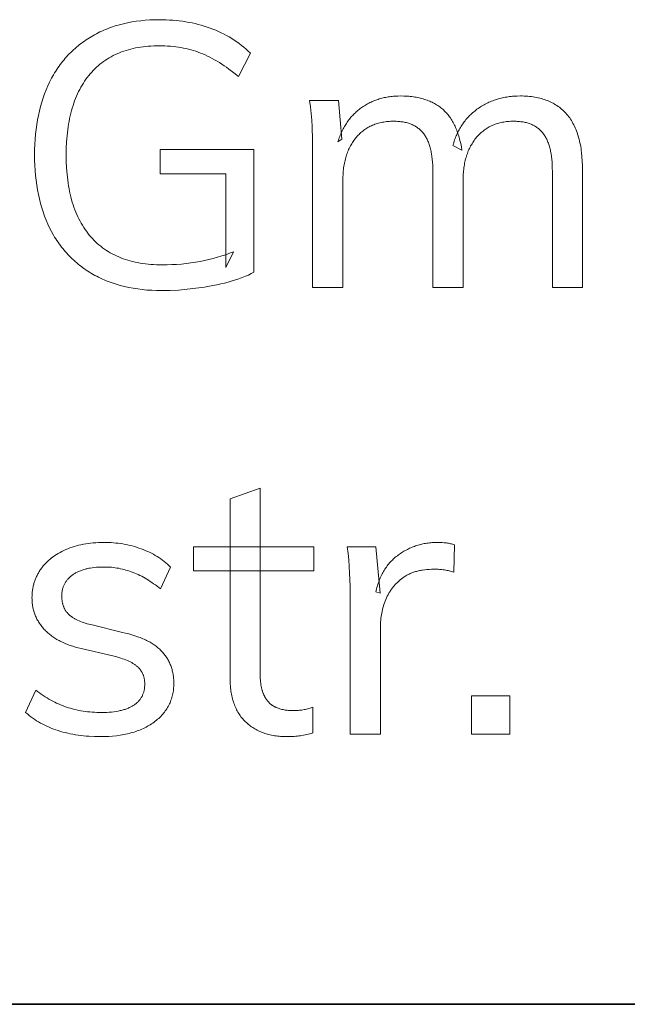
# Model space of a CAD drawing. Header units: millimetres. Extents: x -2637 to -1637, y 678 to 1678.
# Tile 121 of 256: x -1802 to -1789, y 727 to 747. Entities that reach past the tile are written whole.
import ezdxf

# ---------------------------------------------------------------- set-up
doc = ezdxf.new("R2010")
doc.units = ezdxf.units.MM
doc.layers.add('Make2D$B.SHOW mini', color=7, linetype='Continuous', true_color=0x000000)

msp = doc.modelspace()

# ---------------------------------------------------------------- linework, layer by layer
at = {"layer": 'Make2D$B.SHOW mini', "lineweight": 0}
for points in [[(-1798.703, 741.915), (-1798.805, 741.916), (-1798.904, 741.92), (-1799.002, 741.926), (-1799.098, 741.936), (-1799.192, 741.947), (-1799.284, 741.961), (-1799.374, 741.978), (-1799.463, 741.998), (-1799.549, 742.02), (-1799.634, 742.044), (-1799.717, 742.072), (-1799.758, 742.086), (-1799.799, 742.101), (-1799.839, 742.117), (-1799.878, 742.134), (-1799.917, 742.151), (-1799.956, 742.169), (-1799.994, 742.188), (-1800.032, 742.207), (-1800.069, 742.227), (-1800.106, 742.247), (-1800.142, 742.268), (-1800.178, 742.29), (-1800.213, 742.312), (-1800.247, 742.335), (-1800.281, 742.358), (-1800.315, 742.382), (-1800.348, 742.407), (-1800.381, 742.432), (-1800.413, 742.457), (-1800.444, 742.483), (-1800.475, 742.51), (-1800.505, 742.537), (-1800.535, 742.565), (-1800.564, 742.594), (-1800.593, 742.623), (-1800.621, 742.652), (-1800.649, 742.682), (-1800.676, 742.713), (-1800.703, 742.744), (-1800.729, 742.776), (-1800.755, 742.809), (-1800.78, 742.842), (-1800.804, 742.875), (-1800.828, 742.909), (-1800.851, 742.944), (-1800.874, 742.979), (-1800.897, 743.015), (-1800.919, 743.051), (-1800.961, 743.126), (-1801.001, 743.202), (-1801.038, 743.281), (-1801.073, 743.362), (-1801.105, 743.445), (-1801.135, 743.53), (-1801.163, 743.617), (-1801.188, 743.706), (-1801.211, 743.797), (-1801.232, 743.89), (-1801.25, 743.985), (-1801.266, 744.082), (-1801.279, 744.18), (-1801.29, 744.281), (-1801.298, 744.384), (-1801.305, 744.489), (-1801.308, 744.596), (-1801.309, 744.705), (-1801.308, 744.813), (-1801.305, 744.918), (-1801.298, 745.022), (-1801.29, 745.125), (-1801.279, 745.225), (-1801.266, 745.323), (-1801.25, 745.419), (-1801.232, 745.514), (-1801.211, 745.606), (-1801.188, 745.697), (-1801.163, 745.785), (-1801.135, 745.872), (-1801.105, 745.957), (-1801.073, 746.04), (-1801.038, 746.12), (-1801.001, 746.199), (-1800.961, 746.276), (-1800.919, 746.35), (-1800.897, 746.386), (-1800.875, 746.422), (-1800.852, 746.457), (-1800.829, 746.492), (-1800.805, 746.526), (-1800.781, 746.559), (-1800.756, 746.592), (-1800.73, 746.625), (-1800.704, 746.656), (-1800.678, 746.687), (-1800.651, 746.718), (-1800.624, 746.748), (-1800.596, 746.777), (-1800.567, 746.806), (-1800.538, 746.835), (-1800.509, 746.862), (-1800.479, 746.89), (-1800.448, 746.916), (-1800.417, 746.942), (-1800.385, 746.968), (-1800.353, 746.993), (-1800.32, 747.017), (-1800.287, 747.041), (-1800.253, 747.064), (-1800.219, 747.087), (-1800.184, 747.109), (-1800.149, 747.13), (-1800.113, 747.151), (-1800.077, 747.171), (-1800.04, 747.191), (-1800.003, 747.21), (-1799.966, 747.228), (-1799.928, 747.246), (-1799.89, 747.262), (-1799.851, 747.279), (-1799.812, 747.295), (-1799.772, 747.31), (-1799.732, 747.324), (-1799.651, 747.351), (-1799.568, 747.375), (-1799.484, 747.397), (-1799.398, 747.416), (-1799.31, 747.433), (-1799.221, 747.447), (-1799.13, 747.459), (-1799.037, 747.468), (-1798.943, 747.474), (-1798.847, 747.478), (-1798.749, 747.48), (-1798.679, 747.479), (-1798.609, 747.477), (-1798.54, 747.473), (-1798.471, 747.469), (-1798.404, 747.463), (-1798.337, 747.455), (-1798.271, 747.446), (-1798.205, 747.436), (-1798.14, 747.425), (-1798.076, 747.412), (-1798.012, 747.398), (-1797.95, 747.383), (-1797.887, 747.366), (-1797.826, 747.348), (-1797.765, 747.329), (-1797.705, 747.308), (-1797.646, 747.286), (-1797.588, 747.262), (-1797.531, 747.237), (-1797.475, 747.211), (-1797.419, 747.183), (-1797.365, 747.154), (-1797.312, 747.124), (-1797.26, 747.092), (-1797.208, 747.059), (-1797.158, 747.025), (-1797.109, 746.989), (-1797.06, 746.952), (-1797.013, 746.914), (-1796.966, 746.874), (-1796.921, 746.833), (-1796.876, 746.791), (-1796.876, 746.791), (-1797.121, 746.31), (-1797.22, 746.391), (-1797.319, 746.466), (-1797.368, 746.501), (-1797.417, 746.535), (-1797.466, 746.568), (-1797.514, 746.599), (-1797.563, 746.629), (-1797.612, 746.657), (-1797.66, 746.683), (-1797.708, 746.709), (-1797.757, 746.732), (-1797.805, 746.755), (-1797.853, 746.775), (-1797.901, 746.795), (-1797.949, 746.813), (-1797.998, 746.83), (-1798.047, 746.846), (-1798.097, 746.86), (-1798.148, 746.874), (-1798.199, 746.886), (-1798.251, 746.897), (-1798.304, 746.907), (-1798.357, 746.915), (-1798.411, 746.923), (-1798.466, 746.929), (-1798.521, 746.935), (-1798.577, 746.939), (-1798.634, 746.942), (-1798.691, 746.943), (-1798.749, 746.944), (-1798.806, 746.943), (-1798.863, 746.942), (-1798.919, 746.939), (-1798.974, 746.935), (-1799.028, 746.93), (-1799.081, 746.924), (-1799.133, 746.916), (-1799.185, 746.908), (-1799.235, 746.898), (-1799.285, 746.888), (-1799.334, 746.876), (-1799.382, 746.863), (-1799.429, 746.849), (-1799.476, 746.834), (-1799.521, 746.817), (-1799.566, 746.8), (-1799.61, 746.781), (-1799.653, 746.762), (-1799.695, 746.741), (-1799.736, 746.719), (-1799.777, 746.696), (-1799.816, 746.671), (-1799.855, 746.646), (-1799.893, 746.62), (-1799.93, 746.592), (-1799.966, 746.563), (-1800.002, 746.533), (-1800.036, 746.502), (-1800.07, 746.47), (-1800.103, 746.437), (-1800.135, 746.403), (-1800.166, 746.367), (-1800.197, 746.331), (-1800.226, 746.293), (-1800.254, 746.255), (-1800.282, 746.215), (-1800.308, 746.175), (-1800.334, 746.133), (-1800.358, 746.091), (-1800.382, 746.047), (-1800.405, 746.003), (-1800.426, 745.957), (-1800.447, 745.911), (-1800.467, 745.863), (-1800.486, 745.815), (-1800.504, 745.765), (-1800.52, 745.715), (-1800.536, 745.663), (-1800.551, 745.611), (-1800.565, 745.557), (-1800.578, 745.503), (-1800.59, 745.448), (-1800.602, 745.391), (-1800.612, 745.334), (-1800.621, 745.275), (-1800.629, 745.216), (-1800.643, 745.094), (-1800.652, 744.968), (-1800.658, 744.838), (-1800.66, 744.705), (-1800.658, 744.568), (-1800.652, 744.436), (-1800.642, 744.308), (-1800.636, 744.245), (-1800.628, 744.184), (-1800.62, 744.123), (-1800.611, 744.064), (-1800.6, 744.005), (-1800.589, 743.948), (-1800.576, 743.892), (-1800.563, 743.837), (-1800.549, 743.782), (-1800.534, 743.729), (-1800.517, 743.677), (-1800.5, 743.626), (-1800.482, 743.576), (-1800.463, 743.527), (-1800.442, 743.479), (-1800.421, 743.432), (-1800.399, 743.386), (-1800.376, 743.341), (-1800.352, 743.297), (-1800.327, 743.255), (-1800.3, 743.213), (-1800.273, 743.172), (-1800.245, 743.132), (-1800.216, 743.094), (-1800.186, 743.056), (-1800.155, 743.02), (-1800.123, 742.984), (-1800.09, 742.95), (-1800.057, 742.917), (-1800.022, 742.884), (-1799.987, 742.853), (-1799.95, 742.824), (-1799.913, 742.795), (-1799.875, 742.767), (-1799.835, 742.741), (-1799.795, 742.715), (-1799.755, 742.691), (-1799.713, 742.668), (-1799.67, 742.646), (-1799.626, 742.625), (-1799.582, 742.605), (-1799.536, 742.587), (-1799.49, 742.569), (-1799.443, 742.553), (-1799.395, 742.538), (-1799.346, 742.523), (-1799.296, 742.51), (-1799.245, 742.499), (-1799.193, 742.488), (-1799.141, 742.478), (-1799.087, 742.47), (-1799.033, 742.462), (-1798.978, 742.456), (-1798.921, 742.451), (-1798.864, 742.447), (-1798.806, 742.444), (-1798.747, 742.443), (-1798.688, 742.442), (-1798.589, 742.443), (-1798.49, 742.447), (-1798.393, 742.452), (-1798.295, 742.46), (-1798.199, 742.47), (-1798.102, 742.483), (-1798.007, 742.498), (-1797.912, 742.515), (-1797.819, 742.534), (-1797.728, 742.554), (-1797.639, 742.576), (-1797.552, 742.6), (-1797.467, 742.625), (-1797.385, 742.652), (-1797.305, 742.68), (-1797.227, 742.71), (-1797.227, 742.71), (-1797.38, 742.389), (-1797.38, 742.389), (-1797.38, 744.315), (-1797.38, 744.315), (-1798.733, 744.315), (-1798.733, 744.315), (-1798.733, 744.811), (-1798.733, 744.811), (-1796.807, 744.811), (-1796.807, 744.811), (-1796.807, 742.29), (-1796.862, 742.262), (-1796.92, 742.234), (-1796.981, 742.208), (-1797.045, 742.182), (-1797.112, 742.158), (-1797.182, 742.134), (-1797.255, 742.112), (-1797.331, 742.09), (-1797.409, 742.07), (-1797.488, 742.051), (-1797.569, 742.033), (-1797.652, 742.016), (-1797.821, 741.986), (-1797.996, 741.961), (-1798.174, 741.94), (-1798.35, 741.926), (-1798.527, 741.918)], [(-1795.6, 741.976), (-1795.6, 744.743), (-1795.603, 745.011), (-1795.611, 745.281), (-1795.619, 745.417), (-1795.629, 745.552), (-1795.643, 745.687), (-1795.661, 745.821), (-1795.661, 745.821), (-1795.072, 745.821), (-1795.072, 745.821), (-1795.003, 745.026), (-1795.079, 744.972), (-1795.061, 745.028), (-1795.052, 745.055), (-1795.042, 745.082), (-1795.032, 745.108), (-1795.021, 745.134), (-1795.01, 745.16), (-1794.998, 745.185), (-1794.986, 745.21), (-1794.974, 745.234), (-1794.961, 745.258), (-1794.948, 745.282), (-1794.935, 745.305), (-1794.921, 745.328), (-1794.906, 745.35), (-1794.892, 745.372), (-1794.877, 745.393), (-1794.861, 745.414), (-1794.845, 745.435), (-1794.829, 745.455), (-1794.812, 745.475), (-1794.795, 745.495), (-1794.777, 745.514), (-1794.76, 745.533), (-1794.741, 745.551), (-1794.722, 745.569), (-1794.703, 745.586), (-1794.684, 745.603), (-1794.664, 745.62), (-1794.644, 745.636), (-1794.623, 745.652), (-1794.602, 745.668), (-1794.559, 745.697), (-1794.537, 745.711), (-1794.515, 745.725), (-1794.493, 745.738), (-1794.47, 745.751), (-1794.447, 745.763), (-1794.424, 745.775), (-1794.401, 745.786), (-1794.377, 745.797), (-1794.354, 745.807), (-1794.33, 745.817), (-1794.305, 745.826), (-1794.281, 745.835), (-1794.256, 745.843), (-1794.231, 745.851), (-1794.205, 745.858), (-1794.18, 745.865), (-1794.154, 745.872), (-1794.128, 745.878), (-1794.102, 745.883), (-1794.075, 745.888), (-1794.048, 745.893), (-1794.021, 745.897), (-1793.994, 745.9), (-1793.966, 745.903), (-1793.938, 745.906), (-1793.91, 745.908), (-1793.853, 745.911), (-1793.796, 745.912), (-1793.727, 745.911), (-1793.66, 745.908), (-1793.627, 745.905), (-1793.595, 745.902), (-1793.564, 745.899), (-1793.532, 745.895), (-1793.502, 745.89), (-1793.471, 745.885), (-1793.442, 745.88), (-1793.412, 745.873), (-1793.384, 745.867), (-1793.355, 745.86), (-1793.327, 745.852), (-1793.3, 745.843), (-1793.273, 745.835), (-1793.247, 745.825), (-1793.221, 745.815), (-1793.195, 745.805), (-1793.171, 745.794), (-1793.146, 745.782), (-1793.122, 745.77), (-1793.099, 745.758), (-1793.076, 745.745), (-1793.053, 745.731), (-1793.031, 745.717), (-1793.009, 745.702), (-1792.988, 745.687), (-1792.968, 745.671), (-1792.947, 745.655), (-1792.928, 745.638), (-1792.909, 745.62), (-1792.89, 745.602), (-1792.872, 745.583), (-1792.854, 745.564), (-1792.837, 745.544), (-1792.82, 745.524), (-1792.803, 745.503), (-1792.787, 745.482), (-1792.772, 745.46), (-1792.756, 745.437), (-1792.742, 745.414), (-1792.727, 745.39), (-1792.714, 745.366), (-1792.7, 745.341), (-1792.687, 745.315), (-1792.675, 745.289), (-1792.663, 745.263), (-1792.651, 745.236), (-1792.64, 745.208), (-1792.629, 745.18), (-1792.619, 745.151), (-1792.609, 745.121), (-1792.599, 745.091), (-1792.59, 745.061), (-1792.582, 745.03), (-1792.574, 744.998), (-1792.559, 744.933), (-1792.545, 744.866), (-1792.534, 744.796), (-1792.718, 744.896), (-1792.71, 744.925), (-1792.702, 744.953), (-1792.693, 744.982), (-1792.684, 745.009), (-1792.674, 745.037), (-1792.663, 745.064), (-1792.653, 745.091), (-1792.641, 745.117), (-1792.63, 745.143), (-1792.617, 745.169), (-1792.605, 745.194), (-1792.592, 745.219), (-1792.578, 745.243), (-1792.564, 745.267), (-1792.549, 745.291), (-1792.534, 745.314), (-1792.518, 745.337), (-1792.502, 745.36), (-1792.485, 745.382), (-1792.468, 745.404), (-1792.451, 745.426), (-1792.433, 745.447), (-1792.414, 745.468), (-1792.395, 745.488), (-1792.376, 745.508), (-1792.356, 745.528), (-1792.335, 745.547), (-1792.314, 745.566), (-1792.293, 745.584), (-1792.271, 745.603), (-1792.248, 745.62), (-1792.225, 745.638), (-1792.202, 745.655), (-1792.178, 745.671), (-1792.154, 745.687), (-1792.13, 745.702), (-1792.106, 745.717), (-1792.081, 745.731), (-1792.056, 745.745), (-1792.03, 745.758), (-1792.005, 745.77), (-1791.979, 745.782), (-1791.953, 745.794), (-1791.926, 745.805), (-1791.899, 745.815), (-1791.872, 745.825), (-1791.845, 745.835), (-1791.817, 745.843), (-1791.789, 745.852), (-1791.761, 745.86), (-1791.732, 745.867), (-1791.703, 745.873), (-1791.674, 745.88), (-1791.645, 745.885), (-1791.615, 745.89), (-1791.585, 745.895), (-1791.555, 745.899), (-1791.524, 745.902), (-1791.493, 745.905), (-1791.462, 745.908), (-1791.399, 745.911), (-1791.334, 745.912), (-1791.295, 745.912), (-1791.256, 745.911), (-1791.218, 745.909), (-1791.181, 745.906), (-1791.144, 745.903), (-1791.107, 745.899), (-1791.072, 745.894), (-1791.037, 745.888), (-1791.002, 745.882), (-1790.969, 745.875), (-1790.935, 745.867), (-1790.903, 745.859), (-1790.871, 745.85), (-1790.839, 745.84), (-1790.809, 745.829), (-1790.778, 745.818), (-1790.749, 745.805), (-1790.72, 745.792), (-1790.692, 745.779), (-1790.664, 745.764), (-1790.637, 745.749), (-1790.61, 745.733), (-1790.584, 745.717), (-1790.559, 745.699), (-1790.534, 745.681), (-1790.51, 745.663), (-1790.487, 745.643), (-1790.464, 745.623), (-1790.442, 745.602), (-1790.42, 745.58), (-1790.399, 745.557), (-1790.379, 745.534), (-1790.359, 745.51), (-1790.34, 745.485), (-1790.321, 745.46), (-1790.304, 745.433), (-1790.286, 745.406), (-1790.27, 745.378), (-1790.254, 745.35), (-1790.238, 745.321), (-1790.224, 745.29), (-1790.21, 745.26), (-1790.196, 745.228), (-1790.183, 745.196), (-1790.171, 745.163), (-1790.159, 745.129), (-1790.148, 745.094), (-1790.138, 745.059), (-1790.128, 745.023), (-1790.119, 744.986), (-1790.111, 744.948), (-1790.103, 744.91), (-1790.096, 744.871), (-1790.089, 744.831), (-1790.083, 744.79), (-1790.078, 744.749), (-1790.069, 744.664), (-1790.063, 744.576), (-1790.059, 744.485), (-1790.058, 744.391), (-1790.058, 744.391), (-1790.058, 741.976), (-1790.058, 741.976), (-1790.677, 741.976), (-1790.677, 741.977), (-1790.677, 744.361), (-1790.678, 744.427), (-1790.68, 744.49), (-1790.684, 744.552), (-1790.689, 744.611), (-1790.696, 744.668), (-1790.704, 744.722), (-1790.709, 744.749), (-1790.714, 744.774), (-1790.719, 744.8), (-1790.725, 744.824), (-1790.731, 744.849), (-1790.738, 744.872), (-1790.744, 744.895), (-1790.752, 744.918), (-1790.759, 744.94), (-1790.767, 744.961), (-1790.776, 744.982), (-1790.784, 745.002), (-1790.793, 745.022), (-1790.803, 745.041), (-1790.813, 745.06), (-1790.823, 745.078), (-1790.834, 745.095), (-1790.845, 745.112), (-1790.856, 745.128), (-1790.868, 745.144), (-1790.88, 745.159), (-1790.893, 745.174), (-1790.906, 745.188), (-1790.919, 745.202), (-1790.933, 745.216), (-1790.948, 745.228), (-1790.962, 745.241), (-1790.978, 745.253), (-1790.993, 745.264), (-1791.009, 745.275), (-1791.026, 745.286), (-1791.043, 745.296), (-1791.06, 745.305), (-1791.078, 745.314), (-1791.096, 745.323), (-1791.115, 745.331), (-1791.134, 745.338), (-1791.154, 745.345), (-1791.174, 745.352), (-1791.194, 745.358), (-1791.215, 745.364), (-1791.236, 745.369), (-1791.258, 745.373), (-1791.28, 745.378), (-1791.302, 745.381), (-1791.325, 745.384), (-1791.349, 745.387), (-1791.373, 745.389), (-1791.397, 745.391), (-1791.422, 745.392), (-1791.447, 745.393), (-1791.472, 745.393), (-1791.502, 745.393), (-1791.532, 745.392), (-1791.561, 745.39), (-1791.589, 745.388), (-1791.618, 745.385), (-1791.646, 745.382), (-1791.673, 745.377), (-1791.7, 745.373), (-1791.727, 745.367), (-1791.753, 745.361), (-1791.779, 745.354), (-1791.805, 745.347), (-1791.83, 745.339), (-1791.855, 745.33), (-1791.879, 745.321), (-1791.903, 745.311), (-1791.927, 745.3), (-1791.95, 745.289), (-1791.973, 745.277), (-1791.995, 745.264), (-1792.017, 745.251), (-1792.039, 745.237), (-1792.06, 745.223), (-1792.081, 745.208), (-1792.101, 745.192), (-1792.121, 745.176), (-1792.141, 745.159), (-1792.16, 745.141), (-1792.179, 745.123), (-1792.197, 745.104), (-1792.215, 745.084), (-1792.233, 745.064), (-1792.25, 745.043), (-1792.266, 745.022), (-1792.282, 745), (-1792.298, 744.978), (-1792.313, 744.955), (-1792.327, 744.932), (-1792.341, 744.909), (-1792.355, 744.885), (-1792.367, 744.86), (-1792.38, 744.835), (-1792.391, 744.81), (-1792.403, 744.784), (-1792.413, 744.757), (-1792.423, 744.731), (-1792.433, 744.703), (-1792.442, 744.676), (-1792.45, 744.647), (-1792.458, 744.619), (-1792.466, 744.59), (-1792.472, 744.56), (-1792.479, 744.53), (-1792.484, 744.499), (-1792.49, 744.469), (-1792.494, 744.437), (-1792.498, 744.405), (-1792.502, 744.373), (-1792.505, 744.34), (-1792.507, 744.307), (-1792.511, 744.239), (-1792.512, 744.169), (-1792.512, 744.169), (-1792.512, 741.976), (-1792.512, 741.976), (-1793.131, 741.976), (-1793.131, 741.977), (-1793.131, 744.361), (-1793.132, 744.427), (-1793.134, 744.49), (-1793.138, 744.552), (-1793.143, 744.611), (-1793.15, 744.668), (-1793.158, 744.722), (-1793.163, 744.749), (-1793.168, 744.774), (-1793.174, 744.8), (-1793.18, 744.824), (-1793.186, 744.849), (-1793.192, 744.872), (-1793.2, 744.895), (-1793.207, 744.918), (-1793.215, 744.94), (-1793.223, 744.961), (-1793.231, 744.982), (-1793.24, 745.002), (-1793.25, 745.022), (-1793.259, 745.041), (-1793.269, 745.06), (-1793.28, 745.078), (-1793.291, 745.095), (-1793.302, 745.112), (-1793.313, 745.128), (-1793.325, 745.144), (-1793.338, 745.159), (-1793.351, 745.174), (-1793.364, 745.188), (-1793.378, 745.202), (-1793.392, 745.216), (-1793.406, 745.228), (-1793.421, 745.241), (-1793.437, 745.253), (-1793.453, 745.264), (-1793.469, 745.275), (-1793.486, 745.286), (-1793.503, 745.296), (-1793.52, 745.305), (-1793.538, 745.314), (-1793.556, 745.323), (-1793.575, 745.331), (-1793.594, 745.338), (-1793.614, 745.345), (-1793.634, 745.352), (-1793.655, 745.358), (-1793.676, 745.364), (-1793.697, 745.369), (-1793.719, 745.373), (-1793.741, 745.378), (-1793.763, 745.381), (-1793.786, 745.384), (-1793.81, 745.387), (-1793.834, 745.389), (-1793.858, 745.391), (-1793.883, 745.392), (-1793.908, 745.393), (-1793.934, 745.393), (-1793.964, 745.393), (-1793.994, 745.392), (-1794.023, 745.39), (-1794.053, 745.388), (-1794.081, 745.385), (-1794.11, 745.382), (-1794.137, 745.377), (-1794.165, 745.373), (-1794.192, 745.367), (-1794.219, 745.361), (-1794.245, 745.354), (-1794.271, 745.347), (-1794.296, 745.339), (-1794.321, 745.33), (-1794.346, 745.321), (-1794.37, 745.311), (-1794.394, 745.3), (-1794.417, 745.289), (-1794.44, 745.277), (-1794.463, 745.264), (-1794.485, 745.251), (-1794.507, 745.237), (-1794.528, 745.223), (-1794.549, 745.208), (-1794.57, 745.192), (-1794.59, 745.176), (-1794.609, 745.159), (-1794.629, 745.141), (-1794.647, 745.123), (-1794.666, 745.104), (-1794.684, 745.084), (-1794.702, 745.064), (-1794.719, 745.043), (-1794.735, 745.022), (-1794.751, 745), (-1794.767, 744.978), (-1794.782, 744.955), (-1794.796, 744.932), (-1794.81, 744.909), (-1794.823, 744.885), (-1794.836, 744.86), (-1794.849, 744.835), (-1794.86, 744.81), (-1794.871, 744.784), (-1794.882, 744.757), (-1794.892, 744.731), (-1794.902, 744.703), (-1794.911, 744.676), (-1794.919, 744.647), (-1794.927, 744.619), (-1794.934, 744.59), (-1794.941, 744.56), (-1794.947, 744.53), (-1794.953, 744.499), (-1794.958, 744.469), (-1794.963, 744.437), (-1794.967, 744.405), (-1794.971, 744.373), (-1794.974, 744.34), (-1794.976, 744.307), (-1794.979, 744.239), (-1794.981, 744.169), (-1794.981, 744.169), (-1794.981, 741.976), (-1794.981, 741.976)], [(-1795.593, 733.354), (-1795.593, 732.827), (-1795.625, 732.818), (-1795.657, 732.809), (-1795.689, 732.801), (-1795.721, 732.793), (-1795.785, 732.78), (-1795.848, 732.769), (-1795.88, 732.765), (-1795.913, 732.761), (-1795.947, 732.757), (-1795.981, 732.755), (-1796.016, 732.753), (-1796.053, 732.752), (-1796.127, 732.75), (-1796.161, 732.751), (-1796.193, 732.752), (-1796.226, 732.753), (-1796.258, 732.755), (-1796.289, 732.758), (-1796.32, 732.761), (-1796.351, 732.765), (-1796.381, 732.77), (-1796.411, 732.775), (-1796.441, 732.78), (-1796.47, 732.787), (-1796.498, 732.793), (-1796.526, 732.801), (-1796.554, 732.809), (-1796.581, 732.818), (-1796.608, 732.827), (-1796.634, 732.837), (-1796.66, 732.847), (-1796.686, 732.858), (-1796.711, 732.87), (-1796.736, 732.882), (-1796.76, 732.895), (-1796.784, 732.908), (-1796.807, 732.922), (-1796.83, 732.937), (-1796.853, 732.952), (-1796.875, 732.968), (-1796.897, 732.985), (-1796.918, 733.002), (-1796.939, 733.019), (-1796.959, 733.038), (-1796.979, 733.057), (-1796.999, 733.076), (-1797.018, 733.096), (-1797.036, 733.116), (-1797.054, 733.138), (-1797.071, 733.159), (-1797.087, 733.182), (-1797.103, 733.205), (-1797.118, 733.228), (-1797.133, 733.252), (-1797.147, 733.277), (-1797.16, 733.303), (-1797.173, 733.329), (-1797.185, 733.355), (-1797.196, 733.382), (-1797.207, 733.41), (-1797.217, 733.438), (-1797.227, 733.467), (-1797.236, 733.497), (-1797.244, 733.527), (-1797.252, 733.558), (-1797.259, 733.589), (-1797.265, 733.621), (-1797.271, 733.653), (-1797.277, 733.687), (-1797.281, 733.72), (-1797.285, 733.755), (-1797.289, 733.789), (-1797.291, 733.825), (-1797.294, 733.861), (-1797.295, 733.898), (-1797.296, 733.973), (-1797.296, 733.973), (-1797.296, 737.634), (-1797.296, 737.634), (-1796.678, 737.856), (-1796.678, 737.856), (-1796.678, 734.057), (-1796.677, 734.019), (-1796.676, 733.983), (-1796.675, 733.947), (-1796.672, 733.913), (-1796.669, 733.879), (-1796.665, 733.847), (-1796.661, 733.816), (-1796.656, 733.785), (-1796.65, 733.756), (-1796.643, 733.728), (-1796.636, 733.701), (-1796.632, 733.688), (-1796.628, 733.675), (-1796.624, 733.663), (-1796.619, 733.651), (-1796.615, 733.639), (-1796.61, 733.627), (-1796.605, 733.615), (-1796.6, 733.604), (-1796.595, 733.593), (-1796.584, 733.572), (-1796.578, 733.562), (-1796.572, 733.552), (-1796.566, 733.542), (-1796.56, 733.533), (-1796.554, 733.523), (-1796.548, 733.514), (-1796.542, 733.505), (-1796.535, 733.496), (-1796.528, 733.488), (-1796.521, 733.479), (-1796.515, 733.471), (-1796.507, 733.463), (-1796.5, 733.456), (-1796.493, 733.448), (-1796.486, 733.441), (-1796.478, 733.433), (-1796.47, 733.426), (-1796.462, 733.42), (-1796.454, 733.413), (-1796.446, 733.407), (-1796.438, 733.4), (-1796.43, 733.394), (-1796.421, 733.389), (-1796.413, 733.383), (-1796.404, 733.378), (-1796.395, 733.373), (-1796.386, 733.368), (-1796.377, 733.363), (-1796.367, 733.358), (-1796.358, 733.354), (-1796.348, 733.349), (-1796.329, 733.342), (-1796.31, 733.334), (-1796.29, 733.328), (-1796.27, 733.321), (-1796.25, 733.316), (-1796.229, 733.31), (-1796.208, 733.305), (-1796.186, 733.301), (-1796.165, 733.297), (-1796.143, 733.294), (-1796.121, 733.291), (-1796.098, 733.289), (-1796.075, 733.287), (-1796.052, 733.286), (-1796.029, 733.285), (-1796.005, 733.285), (-1795.949, 733.286), (-1795.922, 733.287), (-1795.896, 733.289), (-1795.87, 733.291), (-1795.845, 733.294), (-1795.821, 733.297), (-1795.775, 733.305), (-1795.751, 733.31), (-1795.726, 733.315), (-1795.701, 733.322), (-1795.675, 733.329), (-1795.648, 733.337)], [(-1799.956, 732.75), (-1800.076, 732.752), (-1800.193, 732.758), (-1800.25, 732.763), (-1800.306, 732.768), (-1800.362, 732.774), (-1800.416, 732.781), (-1800.47, 732.79), (-1800.523, 732.799), (-1800.576, 732.809), (-1800.627, 732.82), (-1800.678, 732.832), (-1800.728, 732.845), (-1800.777, 732.859), (-1800.826, 732.874), (-1800.874, 732.89), (-1800.92, 732.907), (-1800.967, 732.925), (-1801.012, 732.944), (-1801.056, 732.964), (-1801.1, 732.985), (-1801.143, 733.007), (-1801.185, 733.03), (-1801.226, 733.053), (-1801.267, 733.078), (-1801.307, 733.104), (-1801.345, 733.13), (-1801.384, 733.158), (-1801.421, 733.187), (-1801.457, 733.216), (-1801.493, 733.247), (-1801.493, 733.247), (-1801.286, 733.706), (-1801.248, 733.677), (-1801.209, 733.648), (-1801.171, 733.621), (-1801.132, 733.595), (-1801.093, 733.57), (-1801.054, 733.546), (-1801.015, 733.522), (-1800.976, 733.5), (-1800.936, 733.479), (-1800.896, 733.459), (-1800.857, 733.439), (-1800.817, 733.421), (-1800.776, 733.404), (-1800.736, 733.387), (-1800.696, 733.372), (-1800.655, 733.358), (-1800.614, 733.344), (-1800.573, 733.332), (-1800.531, 733.32), (-1800.488, 733.309), (-1800.445, 733.299), (-1800.402, 733.29), (-1800.357, 733.282), (-1800.312, 733.275), (-1800.267, 733.268), (-1800.221, 733.263), (-1800.174, 733.258), (-1800.127, 733.254), (-1800.08, 733.251), (-1800.031, 733.249), (-1799.983, 733.247), (-1799.933, 733.247), (-1799.88, 733.247), (-1799.828, 733.249), (-1799.777, 733.252), (-1799.729, 733.256), (-1799.682, 733.262), (-1799.636, 733.268), (-1799.592, 733.276), (-1799.55, 733.284), (-1799.53, 733.289), (-1799.51, 733.294), (-1799.49, 733.3), (-1799.471, 733.305), (-1799.452, 733.311), (-1799.434, 733.318), (-1799.416, 733.324), (-1799.398, 733.331), (-1799.381, 733.338), (-1799.364, 733.346), (-1799.348, 733.353), (-1799.332, 733.361), (-1799.317, 733.37), (-1799.302, 733.378), (-1799.287, 733.387), (-1799.273, 733.396), (-1799.259, 733.406), (-1799.245, 733.415), (-1799.232, 733.425), (-1799.219, 733.435), (-1799.207, 733.446), (-1799.196, 733.456), (-1799.184, 733.467), (-1799.173, 733.479), (-1799.163, 733.49), (-1799.153, 733.502), (-1799.144, 733.514), (-1799.135, 733.526), (-1799.126, 733.539), (-1799.118, 733.552), (-1799.11, 733.565), (-1799.103, 733.578), (-1799.096, 733.592), (-1799.09, 733.606), (-1799.084, 733.62), (-1799.078, 733.634), (-1799.073, 733.649), (-1799.069, 733.664), (-1799.064, 733.679), (-1799.061, 733.694), (-1799.057, 733.71), (-1799.055, 733.726), (-1799.052, 733.742), (-1799.05, 733.759), (-1799.049, 733.775), (-1799.048, 733.792), (-1799.047, 733.81), (-1799.047, 733.827), (-1799.047, 733.841), (-1799.047, 733.856), (-1799.048, 733.869), (-1799.049, 733.883), (-1799.05, 733.897), (-1799.052, 733.91), (-1799.054, 733.923), (-1799.056, 733.936), (-1799.059, 733.949), (-1799.062, 733.961), (-1799.065, 733.974), (-1799.068, 733.986), (-1799.072, 733.998), (-1799.076, 734.01), (-1799.08, 734.021), (-1799.085, 734.033), (-1799.09, 734.044), (-1799.095, 734.055), (-1799.1, 734.066), (-1799.106, 734.077), (-1799.112, 734.087), (-1799.119, 734.098), (-1799.126, 734.108), (-1799.133, 734.118), (-1799.14, 734.128), (-1799.148, 734.137), (-1799.155, 734.147), (-1799.164, 734.156), (-1799.172, 734.165), (-1799.181, 734.174), (-1799.19, 734.183), (-1799.2, 734.191), (-1799.209, 734.199), (-1799.22, 734.208), (-1799.23, 734.216), (-1799.241, 734.224), (-1799.252, 734.232), (-1799.264, 734.24), (-1799.276, 734.247), (-1799.289, 734.255), (-1799.301, 734.263), (-1799.315, 734.27), (-1799.342, 734.285), (-1799.372, 734.299), (-1799.402, 734.313), (-1799.435, 734.326), (-1799.468, 734.339), (-1799.504, 734.352), (-1799.541, 734.364), (-1799.579, 734.376), (-1799.619, 734.387), (-1799.704, 734.409), (-1799.704, 734.409), (-1800.354, 734.562), (-1800.413, 734.576), (-1800.471, 734.591), (-1800.527, 734.608), (-1800.581, 734.626), (-1800.634, 734.645), (-1800.684, 734.666), (-1800.709, 734.676), (-1800.733, 734.688), (-1800.757, 734.699), (-1800.781, 734.711), (-1800.804, 734.723), (-1800.827, 734.735), (-1800.849, 734.748), (-1800.871, 734.761), (-1800.892, 734.775), (-1800.913, 734.788), (-1800.934, 734.802), (-1800.954, 734.817), (-1800.973, 734.832), (-1800.993, 734.847), (-1801.012, 734.862), (-1801.03, 734.878), (-1801.048, 734.894), (-1801.066, 734.91), (-1801.083, 734.927), (-1801.099, 734.944), (-1801.116, 734.961), (-1801.131, 734.979), (-1801.146, 734.997), (-1801.161, 735.015), (-1801.175, 735.033), (-1801.189, 735.051), (-1801.202, 735.07), (-1801.215, 735.088), (-1801.227, 735.107), (-1801.238, 735.127), (-1801.249, 735.146), (-1801.26, 735.166), (-1801.27, 735.185), (-1801.279, 735.205), (-1801.288, 735.226), (-1801.297, 735.246), (-1801.305, 735.267), (-1801.312, 735.288), (-1801.319, 735.309), (-1801.326, 735.33), (-1801.331, 735.351), (-1801.337, 735.373), (-1801.342, 735.395), (-1801.346, 735.417), (-1801.35, 735.439), (-1801.353, 735.462), (-1801.356, 735.485), (-1801.358, 735.508), (-1801.36, 735.531), (-1801.362, 735.554), (-1801.362, 735.578), (-1801.363, 735.602), (-1801.362, 735.644), (-1801.361, 735.664), (-1801.36, 735.685), (-1801.358, 735.705), (-1801.356, 735.725), (-1801.354, 735.745), (-1801.351, 735.765), (-1801.348, 735.784), (-1801.345, 735.804), (-1801.341, 735.823), (-1801.337, 735.842), (-1801.332, 735.861), (-1801.327, 735.88), (-1801.322, 735.899), (-1801.317, 735.918), (-1801.311, 735.936), (-1801.304, 735.954), (-1801.298, 735.972), (-1801.291, 735.99), (-1801.284, 736.008), (-1801.276, 736.026), (-1801.268, 736.043), (-1801.259, 736.06), (-1801.251, 736.078), (-1801.242, 736.095), (-1801.232, 736.111), (-1801.222, 736.128), (-1801.212, 736.145), (-1801.202, 736.161), (-1801.191, 736.177), (-1801.18, 736.193), (-1801.168, 736.209), (-1801.156, 736.225), (-1801.144, 736.24), (-1801.131, 736.256), (-1801.119, 736.271), (-1801.105, 736.286), (-1801.092, 736.3), (-1801.078, 736.314), (-1801.065, 736.329), (-1801.05, 736.343), (-1801.036, 736.356), (-1801.021, 736.37), (-1800.991, 736.396), (-1800.959, 736.422), (-1800.927, 736.446), (-1800.893, 736.47), (-1800.858, 736.493), (-1800.822, 736.515), (-1800.785, 736.536), (-1800.747, 736.557), (-1800.707, 736.576), (-1800.666, 736.595), (-1800.625, 736.612), (-1800.583, 736.629), (-1800.539, 736.644), (-1800.495, 736.658), (-1800.45, 736.671), (-1800.404, 736.683), (-1800.356, 736.694), (-1800.308, 736.704), (-1800.259, 736.712), (-1800.209, 736.72), (-1800.158, 736.726), (-1800.106, 736.731), (-1800.053, 736.735), (-1799.998, 736.738), (-1799.943, 736.74), (-1799.887, 736.74), (-1799.837, 736.74), (-1799.787, 736.738), (-1799.737, 736.736), (-1799.688, 736.732), (-1799.639, 736.728), (-1799.59, 736.722), (-1799.542, 736.715), (-1799.494, 736.708), (-1799.446, 736.699), (-1799.399, 736.689), (-1799.352, 736.679), (-1799.305, 736.667), (-1799.259, 736.654), (-1799.214, 736.64), (-1799.168, 736.625), (-1799.123, 736.61), (-1799.079, 736.593), (-1799.035, 736.576), (-1798.993, 736.557), (-1798.951, 736.538), (-1798.91, 736.518), (-1798.87, 736.496), (-1798.831, 736.474), (-1798.793, 736.452), (-1798.756, 736.428), (-1798.719, 736.403), (-1798.684, 736.377), (-1798.649, 736.351), (-1798.615, 736.323), (-1798.583, 736.295), (-1798.551, 736.266), (-1798.52, 736.235), (-1798.52, 736.235), (-1798.726, 735.785), (-1798.76, 735.813), (-1798.795, 735.84), (-1798.829, 735.867), (-1798.864, 735.892), (-1798.899, 735.916), (-1798.934, 735.94), (-1798.969, 735.963), (-1799.004, 735.984), (-1799.039, 736.005), (-1799.074, 736.025), (-1799.11, 736.044), (-1799.145, 736.062), (-1799.181, 736.079), (-1799.216, 736.095), (-1799.252, 736.11), (-1799.287, 736.124), (-1799.323, 736.138), (-1799.36, 736.151), (-1799.396, 736.162), (-1799.433, 736.173), (-1799.469, 736.183), (-1799.506, 736.192), (-1799.544, 736.201), (-1799.581, 736.208), (-1799.619, 736.214), (-1799.657, 736.22), (-1799.695, 736.225), (-1799.733, 736.229), (-1799.771, 736.232), (-1799.81, 736.234), (-1799.848, 736.235), (-1799.887, 736.235), (-1799.938, 736.235), (-1799.988, 736.233), (-1800.036, 736.23), (-1800.082, 736.225), (-1800.127, 736.22), (-1800.171, 736.213), (-1800.192, 736.209), (-1800.213, 736.205), (-1800.233, 736.2), (-1800.253, 736.195), (-1800.273, 736.19), (-1800.293, 736.185), (-1800.312, 736.179), (-1800.33, 736.173), (-1800.349, 736.166), (-1800.366, 736.16), (-1800.384, 736.153), (-1800.401, 736.145), (-1800.418, 736.138), (-1800.435, 736.13), (-1800.451, 736.121), (-1800.466, 736.113), (-1800.482, 736.104), (-1800.497, 736.094), (-1800.511, 736.085), (-1800.526, 736.075), (-1800.539, 736.065), (-1800.553, 736.054), (-1800.566, 736.044), (-1800.578, 736.033), (-1800.591, 736.022), (-1800.602, 736.011), (-1800.613, 735.999), (-1800.624, 735.987), (-1800.635, 735.975), (-1800.645, 735.963), (-1800.654, 735.951), (-1800.663, 735.938), (-1800.672, 735.926), (-1800.68, 735.912), (-1800.688, 735.899), (-1800.695, 735.886), (-1800.702, 735.872), (-1800.708, 735.858), (-1800.714, 735.844), (-1800.72, 735.83), (-1800.725, 735.815), (-1800.729, 735.8), (-1800.733, 735.785), (-1800.737, 735.77), (-1800.741, 735.754), (-1800.743, 735.738), (-1800.746, 735.722), (-1800.748, 735.706), (-1800.749, 735.69), (-1800.751, 735.673), (-1800.751, 735.656), (-1800.751, 735.639), (-1800.751, 735.624), (-1800.751, 735.61), (-1800.75, 735.596), (-1800.749, 735.582), (-1800.748, 735.568), (-1800.746, 735.554), (-1800.745, 735.54), (-1800.743, 735.527), (-1800.74, 735.514), (-1800.738, 735.501), (-1800.735, 735.488), (-1800.731, 735.476), (-1800.728, 735.463), (-1800.724, 735.451), (-1800.72, 735.439), (-1800.716, 735.427), (-1800.711, 735.416), (-1800.707, 735.404), (-1800.701, 735.393), (-1800.696, 735.382), (-1800.69, 735.371), (-1800.685, 735.361), (-1800.678, 735.35), (-1800.672, 735.34), (-1800.665, 735.33), (-1800.658, 735.32), (-1800.651, 735.31), (-1800.643, 735.301), (-1800.636, 735.292), (-1800.627, 735.283), (-1800.619, 735.274), (-1800.611, 735.265), (-1800.601, 735.256), (-1800.592, 735.248), (-1800.582, 735.24), (-1800.572, 735.231), (-1800.562, 735.223), (-1800.551, 735.215), (-1800.54, 735.207), (-1800.529, 735.2), (-1800.517, 735.192), (-1800.505, 735.185), (-1800.492, 735.177), (-1800.48, 735.17), (-1800.467, 735.163), (-1800.453, 735.156), (-1800.426, 735.142), (-1800.396, 735.129), (-1800.366, 735.117), (-1800.334, 735.105), (-1800.301, 735.093), (-1800.267, 735.082), (-1800.231, 735.071), (-1800.194, 735.061), (-1800.155, 735.051), (-1800.155, 735.051), (-1799.506, 734.891), (-1799.439, 734.876), (-1799.374, 734.86), (-1799.312, 734.843), (-1799.252, 734.824), (-1799.194, 734.804), (-1799.139, 734.784), (-1799.085, 734.762), (-1799.06, 734.75), (-1799.034, 734.739), (-1799.01, 734.727), (-1798.986, 734.714), (-1798.962, 734.702), (-1798.939, 734.689), (-1798.917, 734.676), (-1798.895, 734.662), (-1798.873, 734.649), (-1798.853, 734.634), (-1798.832, 734.62), (-1798.813, 734.606), (-1798.794, 734.591), (-1798.775, 734.576), (-1798.757, 734.56), (-1798.74, 734.544), (-1798.723, 734.528), (-1798.707, 734.512), (-1798.691, 734.495), (-1798.676, 734.479), (-1798.661, 734.461), (-1798.647, 734.444), (-1798.633, 734.426), (-1798.62, 734.408), (-1798.607, 734.39), (-1798.595, 734.371), (-1798.583, 734.353), (-1798.572, 734.333), (-1798.561, 734.314), (-1798.55, 734.294), (-1798.541, 734.274), (-1798.531, 734.254), (-1798.523, 734.234), (-1798.514, 734.213), (-1798.507, 734.192), (-1798.499, 734.17), (-1798.493, 734.149), (-1798.486, 734.127), (-1798.481, 734.105), (-1798.475, 734.082), (-1798.471, 734.06), (-1798.466, 734.037), (-1798.463, 734.013), (-1798.459, 733.99), (-1798.457, 733.966), (-1798.454, 733.942), (-1798.453, 733.918), (-1798.452, 733.893), (-1798.451, 733.868), (-1798.451, 733.843), (-1798.451, 733.812), (-1798.452, 733.782), (-1798.454, 733.752), (-1798.457, 733.722), (-1798.46, 733.693), (-1798.465, 733.664), (-1798.47, 733.635), (-1798.476, 733.607), (-1798.483, 733.579), (-1798.49, 733.552), (-1798.498, 733.525), (-1798.508, 733.498), (-1798.517, 733.472), (-1798.528, 733.446), (-1798.54, 733.421), (-1798.552, 733.396), (-1798.565, 733.371), (-1798.579, 733.347), (-1798.593, 733.323), (-1798.609, 733.3), (-1798.625, 733.277), (-1798.642, 733.254), (-1798.66, 733.232), (-1798.678, 733.21), (-1798.698, 733.188), (-1798.718, 733.167), (-1798.739, 733.146), (-1798.761, 733.126), (-1798.783, 733.106), (-1798.806, 733.086), (-1798.831, 733.067), (-1798.855, 733.048), (-1798.881, 733.03), (-1798.907, 733.012), (-1798.934, 732.995), (-1798.961, 732.978), (-1798.989, 732.962), (-1799.018, 732.947), (-1799.047, 732.932), (-1799.076, 732.918), (-1799.107, 732.904), (-1799.137, 732.891), (-1799.169, 732.879), (-1799.2, 732.867), (-1799.233, 732.855), (-1799.266, 732.845), (-1799.299, 732.834), (-1799.334, 732.825), (-1799.368, 732.816), (-1799.403, 732.807), (-1799.439, 732.8), (-1799.476, 732.792), (-1799.513, 732.786), (-1799.55, 732.779), (-1799.627, 732.769), (-1799.706, 732.761), (-1799.787, 732.755), (-1799.871, 732.752)], [(-1794.827, 732.804), (-1794.827, 735.57), (-1794.83, 735.839), (-1794.84, 736.109), (-1794.847, 736.245), (-1794.858, 736.38), (-1794.872, 736.514), (-1794.889, 736.649), (-1794.889, 736.649), (-1794.301, 736.649), (-1794.301, 736.649), (-1794.216, 735.701), (-1794.301, 735.723), (-1794.294, 735.754), (-1794.287, 735.785), (-1794.279, 735.816), (-1794.27, 735.846), (-1794.262, 735.875), (-1794.252, 735.904), (-1794.242, 735.932), (-1794.232, 735.96), (-1794.221, 735.987), (-1794.21, 736.014), (-1794.198, 736.041), (-1794.186, 736.067), (-1794.173, 736.092), (-1794.16, 736.117), (-1794.146, 736.142), (-1794.132, 736.166), (-1794.117, 736.189), (-1794.102, 736.212), (-1794.086, 736.235), (-1794.07, 736.257), (-1794.053, 736.279), (-1794.036, 736.3), (-1794.019, 736.32), (-1794.001, 736.34), (-1793.982, 736.36), (-1793.963, 736.379), (-1793.943, 736.398), (-1793.923, 736.416), (-1793.903, 736.434), (-1793.882, 736.451), (-1793.86, 736.468), (-1793.838, 736.485), (-1793.816, 736.5), (-1793.794, 736.515), (-1793.771, 736.53), (-1793.748, 736.544), (-1793.725, 736.558), (-1793.702, 736.571), (-1793.679, 736.584), (-1793.655, 736.596), (-1793.631, 736.608), (-1793.608, 736.619), (-1793.584, 736.63), (-1793.559, 736.64), (-1793.535, 736.65), (-1793.51, 736.659), (-1793.486, 736.668), (-1793.461, 736.676), (-1793.436, 736.684), (-1793.411, 736.691), (-1793.385, 736.698), (-1793.36, 736.704), (-1793.334, 736.71), (-1793.308, 736.715), (-1793.282, 736.72), (-1793.256, 736.724), (-1793.229, 736.728), (-1793.203, 736.731), (-1793.176, 736.734), (-1793.149, 736.736), (-1793.122, 736.738), (-1793.095, 736.739), (-1793.067, 736.74), (-1793.04, 736.74), (-1792.99, 736.739), (-1792.943, 736.737), (-1792.897, 736.734), (-1792.852, 736.729), (-1792.83, 736.726), (-1792.809, 736.723), (-1792.788, 736.719), (-1792.767, 736.714), (-1792.747, 736.71), (-1792.727, 736.705), (-1792.707, 736.699), (-1792.688, 736.694), (-1792.688, 736.693), (-1792.703, 736.128), (-1792.725, 736.136), (-1792.748, 736.143), (-1792.771, 736.149), (-1792.794, 736.155), (-1792.818, 736.161), (-1792.843, 736.166), (-1792.867, 736.17), (-1792.893, 736.174), (-1792.918, 736.178), (-1792.944, 736.181), (-1792.971, 736.184), (-1792.997, 736.186), (-1793.025, 736.188), (-1793.052, 736.189), (-1793.109, 736.19), (-1793.158, 736.189), (-1793.206, 736.187), (-1793.252, 736.183), (-1793.298, 736.179), (-1793.342, 736.172), (-1793.364, 736.169), (-1793.385, 736.165), (-1793.406, 736.161), (-1793.427, 736.156), (-1793.447, 736.151), (-1793.467, 736.146), (-1793.487, 736.14), (-1793.506, 736.134), (-1793.526, 736.128), (-1793.544, 736.121), (-1793.563, 736.114), (-1793.581, 736.107), (-1793.599, 736.099), (-1793.617, 736.091), (-1793.634, 736.082), (-1793.651, 736.074), (-1793.668, 736.065), (-1793.684, 736.055), (-1793.701, 736.046), (-1793.716, 736.035), (-1793.732, 736.025), (-1793.747, 736.014), (-1793.777, 735.992), (-1793.805, 735.969), (-1793.833, 735.945), (-1793.859, 735.92), (-1793.885, 735.895), (-1793.897, 735.882), (-1793.909, 735.869), (-1793.921, 735.855), (-1793.933, 735.842), (-1793.944, 735.828), (-1793.955, 735.814), (-1793.966, 735.8), (-1793.976, 735.786), (-1793.987, 735.771), (-1793.997, 735.757), (-1794.007, 735.742), (-1794.016, 735.727), (-1794.025, 735.712), (-1794.035, 735.696), (-1794.052, 735.665), (-1794.068, 735.633), (-1794.084, 735.6), (-1794.098, 735.566), (-1794.111, 735.532), (-1794.124, 735.498), (-1794.136, 735.464), (-1794.147, 735.429), (-1794.157, 735.394), (-1794.166, 735.359), (-1794.174, 735.324), (-1794.181, 735.288), (-1794.188, 735.253), (-1794.193, 735.217), (-1794.198, 735.181), (-1794.202, 735.145), (-1794.205, 735.108), (-1794.207, 735.071), (-1794.208, 735.034), (-1794.209, 734.997), (-1794.209, 734.997), (-1794.209, 732.804), (-1794.209, 732.804)], [(-1798.046, 736.16), (-1798.046, 736.649), (-1795.577, 736.649), (-1795.577, 736.16)], [(-1792.336, 733.591), (-1791.549, 733.591), (-1791.549, 732.804), (-1792.336, 732.804)]]:
    msp.add_lwpolyline(points, close=True, dxfattribs=at)
at = {"layer": 'Make2D$B.SHOW mini', "color": 18, "lineweight": 35, "true_color": 0x000000}
msp.add_lwpolyline([(-1830.703, 727.251), (-1652.161, 727.251)], dxfattribs=at)

doc.saveas('drawing.dxf')
